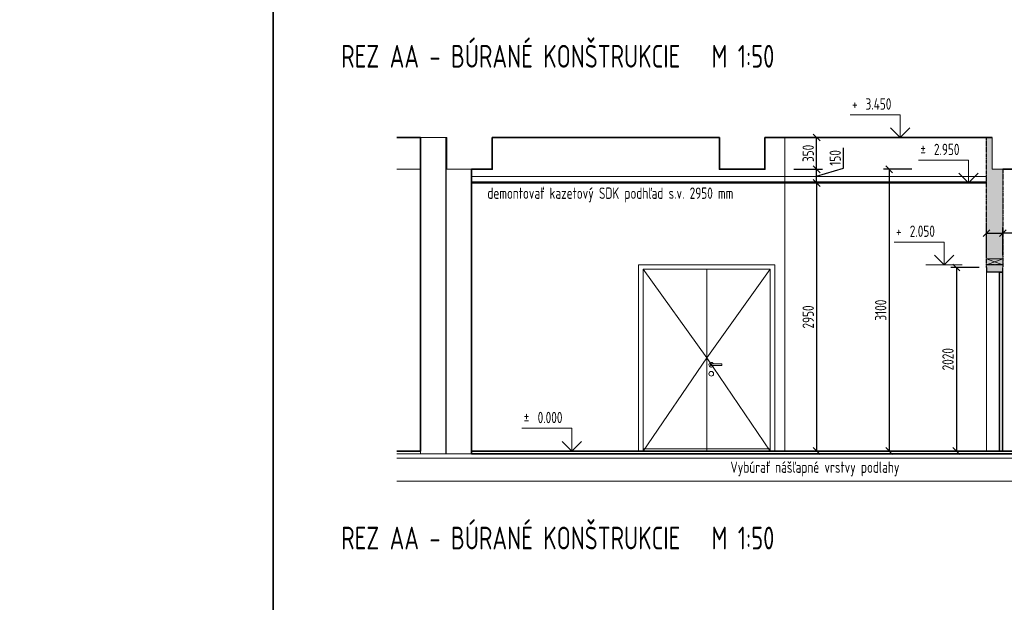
# Model space of a CAD drawing. Header units: inches. Extents: x -96941 to 10978768, y -673 to 1070890.
# Tile 3 of 256: x 993 to 11828, y 48105 to 54516. Entities that reach past the tile are written whole.
import ezdxf
from ezdxf import colors
from ezdxf.entities.mleader import LeaderData, LeaderLine
from ezdxf.enums import TextEntityAlignment as Align
from ezdxf.math import Vec2, Vec3

# ---------------------------------------------------------------- set-up
doc = ezdxf.new("R2010")
doc.units = ezdxf.units.IN
doc.linetypes.add('Demolished', pattern=[4.8, 3.2, -1.6])
doc.layers.get('Defpoints').update_dxf_attribs({"color": 6, "lineweight": 9})
for name, color, linetype, lineweight in [('!_A_01_TENKÁ', 8, 'Continuous', 13), ('!_A_02_HRUBÁ', 255, 'Continuous', 35), ('!_A_21_KÓTY', 3, 'Continuous', 9), ('!_A_22_PLAVÁK', 110, 'Continuous', 9), ('A-DOOR', 31, 'Continuous', 18), ('A-DOOR-FRAM', 31, 'Continuous', 25)]:
    doc.layers.add(name, color=color, linetype=linetype, lineweight=lineweight)
doc.layers.add('!_A_51_BÚRACIE PRÁCE', color=40, linetype='Continuous', lineweight=13, true_color=0xffbf00)
doc.styles.add('Iso CP', font='isocp.shx', dxfattribs={"width": 0.8})
doc.dimstyles.new('1-50', dxfattribs={"dimscale": 50, "dimtxt": 2.5, "dimasz": 1.5, "dimexe": 1.25, "dimexo": 1, "dimtad": 1, "dimdec": 0, "dimrnd": 5, "dimdsep": 46, "dimtxsty": 'Iso CP', "dimblk1": 'OBLIQUE', "dimblk2": 'OBLIQUE', "dimsah": 1, "dimcen": 2.5, "dimclrt": 4, "dimadec": 0, "dimazin": 0, "dimtfac": 1, "dimtdec": 0, "dimtmove": 1, "dimatfit": 3, "dimldrblk": 'OBLIQUE', "dimfxl": 5, "dimfxlon": 1, "dimtfill": 1, "dimtolj": 1, "dimtzin": 0, "dimarcsym": 0})

# ---------------------------------------------------------------- blocks, each defined once
blk = doc.blocks.new('rámik')
at = {"layer": '!_A_02_HRUBÁ'}
blk.add_lwpolyline([(-36750, 21000), (0, 21000), (0, 0), (-36750, 0)], close=True, dxfattribs=at)
blk = doc.blocks.new('_Oblique')
at = {"color": 0, "linetype": 'ByBlock', "lineweight": -2}
blk.add_line((-0.5, -0.5), (0.5, 0.5), dxfattribs=at)
blk = doc.blocks.new('*D1247')
at = {"layer": '!_A_21_KÓTY', "color": 0, "lineweight": -2, "transparency": 16777216}
for p, q in [((10811, 52870), (10499, 52870)), ((10561, 52870), (10561, 49770)), ((10311, 49770), (10624, 49770))]:
    blk.add_line(p, q, dxfattribs=at)
at = {"layer": 'Defpoints', "color": 0, "transparency": 16777216}
for p in [(11813, 52870), (5963, 49770), (10561, 49770)]:
    blk.add_point(p, dxfattribs=at)
at = {"layer": '!_A_21_KÓTY', "color": 0, "lineweight": -2, "transparency": 16777216, "xscale": 75, "yscale": 75, "zscale": 75}
for p, rotation in [((10561, 52870), 90), ((10561, 49770), 270)]:
    blk.add_blockref('_Oblique', p, dxfattribs=dict(at, rotation=rotation))
at = {"layer": '!_A_21_KÓTY', "color": 4, "transparency": 16777216, "insert": (10468, 51320), "char_height": 125, "attachment_point": 5, "rotation": 90, "style": 'Iso CP', "bg_fill": 3, "box_fill_scale": 1.1, "bg_fill_color": 256, "bg_fill_true_color": 13158600, "bg_fill_transparency": 0}
blk.add_mtext('\\A1;3100', dxfattribs=at)
blk = doc.blocks.new('*D1248')
at = {"layer": '!_A_21_KÓTY', "color": 0, "lineweight": -2, "transparency": 16777216}
for p, q in [((11551, 51790), (11239, 51790)), ((11301, 51790), (11301, 49770)), ((11551, 49770), (11239, 49770))]:
    blk.add_line(p, q, dxfattribs=at)
at = {"layer": 'Defpoints', "color": 0, "transparency": 16777216}
for p in [(11633, 51790), (11301, 49770), (11813, 49770)]:
    blk.add_point(p, dxfattribs=at)
at = {"layer": '!_A_21_KÓTY', "color": 0, "lineweight": -2, "transparency": 16777216, "xscale": 75, "yscale": 75, "zscale": 75}
for p, rotation in [((11301, 51790), 90), ((11301, 49770), 270)]:
    blk.add_blockref('_Oblique', p, dxfattribs=dict(at, rotation=rotation))
at = {"layer": '!_A_21_KÓTY', "color": 4, "transparency": 16777216, "insert": (11208, 50780), "char_height": 125, "attachment_point": 5, "rotation": 90, "style": 'Iso CP', "bg_fill": 3, "box_fill_scale": 1.1, "bg_fill_color": 256, "bg_fill_true_color": 13158600, "bg_fill_transparency": 0}
blk.add_mtext('\\A1;2020', dxfattribs=at)
blk = doc.blocks.new('*D1249')
at = {"layer": '!_A_21_KÓTY', "color": 0, "lineweight": -2, "transparency": 16777216}
for p, q in [((11633, 51920), (11633, 52231)), ((11813, 51920), (11813, 52231)), ((11633, 52168), (11813, 52168)), ((12140, 52168), (11813, 52168))]:
    blk.add_line(p, q, dxfattribs=at)
at = {"layer": 'Defpoints', "color": 0, "transparency": 16777216}
for p in [(11813, 52168), (11633, 51870), (11813, 51870)]:
    blk.add_point(p, dxfattribs=at)
at = {"layer": '!_A_21_KÓTY', "color": 0, "lineweight": -2, "transparency": 16777216, "xscale": 75, "yscale": 75, "zscale": 75, "rotation": 180}
blk.add_blockref('_Oblique', (11633, 52168), dxfattribs=at)
at = {"layer": '!_A_21_KÓTY', "color": 4, "transparency": 16777216, "insert": (12028, 52262), "char_height": 125, "attachment_point": 5, "style": 'Iso CP', "bg_fill": 3, "box_fill_scale": 1.1, "bg_fill_color": 256, "bg_fill_true_color": 13158600, "bg_fill_transparency": 0}
blk.add_mtext('\\A1;180', dxfattribs=at)
at = {"layer": '!_A_21_KÓTY', "color": 0, "lineweight": -2, "transparency": 16777216, "xscale": 75, "yscale": 75, "zscale": 75}
blk.add_blockref('_Oblique', (11813, 52168), dxfattribs=at)
blk = doc.blocks.new('*U1297')
at = {"linetype": 'Continuous'}
for p, q in [((-8745, 250), (-9295, 250)), ((-8745, 0), (-8745, 250)), ((-8745, 0), (-8851, 106)), ((-8745, 0), (-8639, 106)), ((-8945, 0), (-8545, 0))]:
    blk.add_line(p, q, dxfattribs=at)
at = {"color": 4, "linetype": 'Continuous', "style": 'Iso CP', "width": 0.8}
blk.add_text('%%P', height=125, dxfattribs=at).set_placement((-9244, 369), align=Align.MIDDLE_CENTER)
at = {"color": 4, "linetype": 'Continuous', "style": 'Iso CP', "width": 0.8, "flags": 8}
blk.add_attdef('VYSKKOT', text='', height=125, dxfattribs=at).set_placement((-8984, 369), align=Align.MIDDLE_CENTER)
blk = doc.blocks.new('*U1516')
at = {"linetype": 'Continuous'}
for p, q in [((-4380, 3200), (-4930, 3200)), ((-4380, 2950), (-4380, 3200)), ((-4380, 2950), (-4486, 3056)), ((-4380, 2950), (-4274, 3056)), ((-4580, 2950), (-4180, 2950))]:
    blk.add_line(p, q, dxfattribs=at)
at = {"color": 4, "linetype": 'Continuous', "style": 'Iso CP', "width": 0.8}
blk.add_text('%%P', height=125, dxfattribs=at).set_placement((-4879, 3319), align=Align.MIDDLE_CENTER)
at = {"color": 4, "linetype": 'Continuous', "style": 'Iso CP', "width": 0.8, "flags": 8}
blk.add_attdef('VYSKKOT', text='', height=125, dxfattribs=at).set_placement((-4619, 3319), align=Align.MIDDLE_CENTER)
blk = doc.blocks.new('*U1514')
at = {"linetype": 'Continuous'}
for p, q in [((-5132, 3700), (-5682, 3700)), ((-5132, 3450), (-5132, 3700)), ((-5132, 3450), (-5238, 3556)), ((-5132, 3450), (-5025, 3556)), ((-5332, 3450), (-4932, 3450))]:
    blk.add_line(p, q, dxfattribs=at)
at = {"color": 4, "linetype": 'Continuous', "style": 'Iso CP', "width": 0.8}
blk.add_text('+', height=125, dxfattribs=at).set_placement((-5630, 3819), align=Align.MIDDLE_CENTER)
at = {"color": 4, "linetype": 'Continuous', "style": 'Iso CP', "width": 0.8, "flags": 8}
blk.add_attdef('VYSKKOT', text='', height=125, dxfattribs=at).set_placement((-5370, 3819), align=Align.MIDDLE_CENTER)
blk = doc.blocks.new('*U1512')
at = {"linetype": 'Continuous'}
for p, q in [((-4648, 2300), (-5198, 2300)), ((-4648, 2050), (-4648, 2300)), ((-4648, 2050), (-4754, 2156)), ((-4648, 2050), (-4542, 2156)), ((-4848, 2050), (-4448, 2050))]:
    blk.add_line(p, q, dxfattribs=at)
at = {"color": 4, "linetype": 'Continuous', "style": 'Iso CP', "width": 0.8}
blk.add_text('+', height=125, dxfattribs=at).set_placement((-5147, 2419), align=Align.MIDDLE_CENTER)
at = {"color": 4, "linetype": 'Continuous', "style": 'Iso CP', "width": 0.8, "flags": 8}
blk.add_attdef('VYSKKOT', text='', height=125, dxfattribs=at).set_placement((-4887, 2419), align=Align.MIDDLE_CENTER)
blk = doc.blocks.new('*D1625')
at = {"layer": '!_A_21_KÓTY', "color": 0, "lineweight": -2, "transparency": 16777216}
for p, q in [((9513, 52720), (9826, 52720)), ((9763, 52720), (9763, 49770)), ((9513, 49770), (9826, 49770))]:
    blk.add_line(p, q, dxfattribs=at)
at = {"layer": 'Defpoints', "color": 0, "transparency": 16777216}
for p in [(5963, 52720), (5963, 49770), (9763, 49770)]:
    blk.add_point(p, dxfattribs=at)
at = {"layer": '!_A_21_KÓTY', "color": 0, "lineweight": -2, "transparency": 16777216, "xscale": 75, "yscale": 75, "zscale": 75}
for p, rotation in [((9763, 52720), 90), ((9763, 49770), 270)]:
    blk.add_blockref('_Oblique', p, dxfattribs=dict(at, rotation=rotation))
at = {"layer": '!_A_21_KÓTY', "color": 4, "transparency": 16777216, "insert": (9670, 51245), "char_height": 125, "attachment_point": 5, "rotation": 90, "style": 'Iso CP', "bg_fill": 3, "box_fill_scale": 1.1, "bg_fill_color": 256, "bg_fill_true_color": 13158600, "bg_fill_transparency": 0}
blk.add_mtext('\\A1;2950', dxfattribs=at)
blk = doc.blocks.new('*D1664')
at = {"layer": '!_A_21_KÓTY', "color": 0, "lineweight": -2, "transparency": 16777216}
for p, q in [((10060, 52884), (10060, 53106)), ((9763, 52795), (10060, 52884)), ((9513, 52870), (9826, 52870)), ((9763, 52720), (9763, 52870)), ((9513, 52720), (9826, 52720))]:
    blk.add_line(p, q, dxfattribs=at)
at = {"layer": 'Defpoints', "color": 0, "transparency": 16777216}
for p in [(9193, 52870), (9763, 52870), (5963, 52720)]:
    blk.add_point(p, dxfattribs=at)
at = {"layer": '!_A_21_KÓTY', "color": 0, "lineweight": -2, "transparency": 16777216, "xscale": 75, "yscale": 75, "zscale": 75}
for p, rotation in [((9763, 52870), 90), ((9763, 52720), 270)]:
    blk.add_blockref('_Oblique', p, dxfattribs=dict(at, rotation=rotation))
at = {"layer": '!_A_21_KÓTY', "color": 4, "transparency": 16777216, "insert": (9967, 52995), "char_height": 125, "attachment_point": 5, "rotation": 90, "style": 'Iso CP', "bg_fill": 3, "box_fill_scale": 1.1, "bg_fill_color": 256, "bg_fill_true_color": 13158600, "bg_fill_transparency": 0}
blk.add_mtext('\\A1;150', dxfattribs=at)
blk = doc.blocks.new('*D1665')
at = {"layer": '!_A_21_KÓTY', "color": 0, "lineweight": -2, "transparency": 16777216}
for p, q in [((9513, 53220), (9826, 53220)), ((9763, 52870), (9763, 53220)), ((9513, 52870), (9826, 52870))]:
    blk.add_line(p, q, dxfattribs=at)
at = {"layer": 'Defpoints', "color": 0, "transparency": 16777216}
for p in [(9193, 53220), (9193, 52870)]:
    blk.add_point(p, dxfattribs=at)
at = {"layer": '!_A_21_KÓTY', "color": 0, "lineweight": -2, "transparency": 16777216, "xscale": 75, "yscale": 75, "zscale": 75}
for p, rotation in [((9763, 53220), 90), ((9763, 52870), 270)]:
    blk.add_blockref('_Oblique', p, dxfattribs=dict(at, rotation=rotation))
at = {"layer": '!_A_21_KÓTY', "color": 4, "transparency": 16777216, "insert": (9670, 53045), "char_height": 125, "attachment_point": 5, "rotation": 90, "style": 'Iso CP', "bg_fill": 3, "box_fill_scale": 1.1, "bg_fill_color": 256, "bg_fill_true_color": 13158600, "bg_fill_transparency": 0}
blk.add_mtext('\\A1;350', dxfattribs=at)
at = {"layer": 'Defpoints', "color": 0, "transparency": 16777216}
blk.add_point((9763, 53220), dxfattribs=at)

msp = doc.modelspace()

# ---------------------------------------------------------------- hatches: boundary and pattern name
at = {"layer": '!_A_51_BÚRACIE PRÁCE', "linetype": 'Continuous'}
msp.add_hatch(color=256, dxfattribs=at).paths.add_polyline_path([(11693.243, 51789.627), (11813.243, 51789.627), (11813.243, 52869.627), (11693.243, 52869.627), (11693.243, 53219.627), (11633.243, 53219.627), (11633.243, 51789.627)])
at = {"layer": '!_A_51_BÚRACIE PRÁCE', "linetype": 'Continuous', "true_color": 0xffbf00}
for points in [[(11813.243, 51739.627), (11813.243, 51789.627), (11633.243, 51789.627), (11633.243, 51739.627)], [(11773.243, 49769.627), (11813.243, 49769.627), (11813.243, 51739.627), (11773.243, 51739.627), (11773.243, 51461.168)]]:
    msp.add_hatch(color=40, dxfattribs=at).paths.add_polyline_path(points)

# ---------------------------------------------------------------- linework, layer by layer
at = {"layer": '!_A_01_TENKÁ'}
for p, q in [((5144.615, 53219.627), (5693.243, 53219.627)), ((5403.243, 53219.627), (5403.243, 49739.627)), ((5683.243, 49739.627), (5683.243, 53219.627)), ((5685.09, 53219.627), (5685.09, 49739.627)), ((5693.243, 53219.627), (5693.243, 52869.627)), ((6193.243, 52869.627), (6193.243, 53219.627)), ((6193.243, 53219.627), (8693.084, 53219.627)), ((8693.084, 53219.627), (8693.084, 52869.627)), ((9193.084, 52869.627), (9193.084, 53219.627)), ((9193.084, 53219.627), (11693.243, 53219.627)), ((9413.243, 53219.627), (9413.243, 49769.627)), ((11693.243, 53219.627), (11693.243, 52869.627)), ((5403.243, 52869.627), (5144.615, 52869.627)), ((5693.243, 52869.627), (6193.243, 52869.627)), ((5963.243, 49739.627), (5963.243, 52869.627)), ((8693.084, 52869.627), (9193.084, 52869.627)), ((11693.243, 52869.627), (12193.243, 52869.627)), ((7803.243, 49769.627), (7803.243, 51819.627)), ((7803.243, 51819.627), (9303.243, 51819.627)), ((9303.243, 51819.627), (9303.243, 49769.627)), ((30493.844, 49739.627), (5144.615, 49739.627))]:
    msp.add_line(p, q, dxfattribs=at)
at = {"layer": '!_A_01_TENKÁ', "color": 7, "linetype": 'Demolished', "lineweight": 25}
for p, q in [((11633.243, 51789.627), (11633.243, 53219.627)), ((11813.243, 52869.627), (11813.243, 51789.627)), ((11813.243, 51819.627), (11633.243, 51819.627))]:
    msp.add_line(p, q, dxfattribs=at)
at = {"layer": '!_A_01_TENKÁ', "linetype": 'Continuous'}
msp.add_line((11633.243, 51819.627), (11813.243, 51819.627), dxfattribs=at)
at = {"layer": '!_A_01_TENKÁ', "color": 7, "lineweight": 25}
for p, q in [((5144.615, 49769.627), (5403.243, 49769.627)), ((5685.09, 49769.627), (5683.243, 49769.627)), ((5963.243, 49769.627), (13898.243, 49769.627))]:
    msp.add_line(p, q, dxfattribs=at)
at = {"layer": '!_A_01_TENKÁ', "color": 40, "true_color": 0xffbf00}
for points in [[(5963.243, 52792.127), (11633.243, 52792.127)], [(5963.243, 52732.127), (11633.243, 52732.127)]]:
    msp.add_lwpolyline(points, dxfattribs=at)
at = {"layer": '!_A_01_TENKÁ'}
for points in [[(5144.615, 49689.627), (30493.844, 49689.627)], [(5144.615, 49439.627), (30493.844, 49439.627)]]:
    msp.add_lwpolyline(points, dxfattribs=at)
at = {"layer": '!_A_02_HRUBÁ'}
for points in [[(5144.615, 49769.627), (5403.243, 49769.627), (5403.243, 53219.627), (5144.615, 53219.627)], [(5963.243, 52869.627), (6193.243, 52869.627), (6193.243, 53219.627), (8693.084, 53219.627), (8693.084, 52869.627), (9193.084, 52869.627), (9193.084, 53219.627), (11693.243, 53219.627)], [(11813.243, 52869.627), (12193.243, 52869.627), (12193.243, 53219.627), (14693.243, 53219.627), (14693.243, 52869.627), (15193.243, 52869.627), (15193.243, 53219.627), (17693.243, 53219.627), (17693.243, 52869.627), (17933.243, 52869.627)], [(5963.243, 52869.627), (5963.243, 49769.627), (11813.243, 49769.627)]]:
    msp.add_lwpolyline(points, dxfattribs=at)
at = {"layer": '!_A_02_HRUBÁ', "color": 40, "true_color": 0xffbf00}
msp.add_lwpolyline([(5963.243, 52719.627), (11633.243, 52719.627)], dxfattribs=at)
at = {"layer": '!_A_51_BÚRACIE PRÁCE', "color": 40, "lineweight": 35, "true_color": 0xffbf00}
msp.add_lwpolyline([(5963.243, 49769.627), (5963.243, 49739.627), (29253.243, 49739.627), (29253.243, 49769.627), (14128.243, 49769.627)], dxfattribs=at)
at = {"layer": 'A-DOOR', "linetype": 'Continuous', "lineweight": 18}
for p, q in [((7853.243, 51769.627), (8553.243, 50794.627)), ((7853.243, 51769.627), (7853.243, 49769.627)), ((8553.243, 51769.627), (7853.243, 51769.627)), ((9253.243, 51769.627), (8553.243, 50794.627)), ((8553.243, 49769.627), (8553.243, 51769.627)), ((9253.243, 51769.627), (8553.243, 51769.627)), ((8553.243, 51769.627), (8553.243, 49769.627)), ((9253.243, 49769.627), (9253.243, 51769.627)), ((8553.243, 50794.627), (7853.243, 49769.627)), ((8553.243, 50794.627), (9253.243, 49769.627)), ((8718.243, 50729.627), (8603.243, 50729.627)), ((8718.243, 50729.627), (8718.243, 50719.627)), ((8718.243, 50719.627), (8718.243, 50709.627)), ((8603.243, 50709.627), (8718.243, 50709.627)), ((7853.243, 49794.627), (9253.243, 49794.627)), ((7853.243, 49769.627), (7853.243, 49794.627)), ((9253.243, 49769.627), (9253.243, 49794.627))]:
    msp.add_line(p, q, dxfattribs=at)
at = {"layer": 'A-DOOR', "color": 7, "lineweight": 25}
for p, q in [((11773.243, 51739.627), (11773.243, 49769.627)), ((11773.243, 51739.627), (11813.243, 51739.627)), ((11813.243, 49769.627), (11813.243, 51739.627)), ((11773.243, 49769.627), (11813.243, 49769.627))]:
    msp.add_line(p, q, dxfattribs=at)
at = {"layer": 'A-DOOR', "linetype": 'Continuous', "lineweight": 18}
for centre, start, end in [((8603.243, 50719.627), 22.6551686, 180), ((8603.243, 50719.627), 180, 337.3448314), ((8603.243, 50619.627), 0, 180), ((8603.243, 50619.627), 180, 0)]:
    msp.add_arc(centre, 26, start, end, dxfattribs=at)
for points, knots in [([(8593.243, 50719.627), (8593.243, 50720.5), (8593.415, 50721.808), (8593.978, 50723.465), (8594.558, 50724.641), (8595.165, 50725.55), (8595.719, 50726.225), (8596.316, 50726.862), (8597.138, 50727.583), (8598.047, 50728.19), (8598.817, 50728.602), (8599.413, 50728.872), (8600.026, 50729.103), (8600.653, 50729.293), (8601.29, 50729.442), (8601.937, 50729.548), (8602.588, 50729.613), (8603.025, 50729.627), (8603.243, 50729.627)], [0, 0, 0, 0, 0.0833333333, 0.125, 0.1666666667, 0.2083333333, 0.2291666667, 0.25, 0.2916666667, 0.3333333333, 0.3541666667, 0.375, 0.3958333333, 0.4166666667, 0.4375, 0.4583333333, 0.4791666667, 0.5, 0.5, 0.5, 0.5]), ([(8603.243, 50709.627), (8603.025, 50709.627), (8602.588, 50709.641), (8601.937, 50709.705), (8601.29, 50709.812), (8600.653, 50709.961), (8600.026, 50710.151), (8599.413, 50710.382), (8598.817, 50710.652), (8598.239, 50710.96), (8597.683, 50711.306), (8596.973, 50711.815), (8596.316, 50712.391), (8595.719, 50713.029), (8595.165, 50713.704), (8594.558, 50714.613), (8593.978, 50715.789), (8593.415, 50717.445), (8593.243, 50718.754), (8593.243, 50719.627)], [0.5, 0.5, 0.5, 0.5, 0.5208333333, 0.5416666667, 0.5625, 0.5833333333, 0.6041666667, 0.625, 0.6458333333, 0.6666666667, 0.6875, 0.7083333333, 0.75, 0.7708333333, 0.7916666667, 0.8333333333, 0.875, 0.9166666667, 1, 1, 1, 1])]:
    msp.add_open_spline(points, degree=3, knots=knots, dxfattribs=at)
at = {"layer": 'A-DOOR-FRAM', "linetype": 'Continuous', "lineweight": 18}
for p, q in [((7803.243, 49769.627), (7803.243, 51819.627)), ((9303.243, 51819.627), (7803.243, 51819.627)), ((9303.243, 49769.627), (9303.243, 51819.627)), ((7853.243, 51769.627), (7853.243, 49769.627)), ((7853.243, 51769.627), (9253.243, 51769.627)), ((9253.243, 51769.627), (9253.243, 49769.627))]:
    msp.add_line(p, q, dxfattribs=at)
at = {"layer": 'A-DOOR-FRAM', "color": 7, "lineweight": 25}
for p, q in [((11633.243, 51789.627), (11633.243, 51739.627)), ((11813.243, 51739.627), (11633.243, 51739.627)), ((11813.243, 51739.627), (11813.243, 51789.627))]:
    msp.add_line(p, q, dxfattribs=at)
at = {"layer": 'A-DOOR-FRAM', "color": 40, "linetype": 'Continuous', "lineweight": 18, "true_color": 0xffbf00}
msp.add_line((11633.243, 49769.627), (11633.243, 51739.627), dxfattribs=at)

# ---------------------------------------------------------------- block references
at = {"layer": '!_A_01_TENKÁ'}
msp.add_blockref('rámik', (40530.377, 42064.999), dxfattribs=at)
at = {"layer": '!_A_22_PLAVÁK'}
msp.add_blockref('*U1514', (15813.243, 49769.627), dxfattribs=at).add_auto_attribs({'VYSKKOT': '3.450'})

# ---------------------------------------------------------------- texts
at = {"layer": '!_A_01_TENKÁ', "char_height": 250, "attachment_point": 1, "style": 'Iso CP'}
for insert in [(4530.377, 54238.675), (4530.377, 48937.235)]:
    msp.add_mtext_dynamic_manual_height_columns('REZ AA - BÚRANÉ KONŠTRUKCIE   M 1:50 ', width=4866.35327, gutter_width=1, heights=[0], dxfattribs=dict(at, insert=insert))

# ---------------------------------------------------------------- next in the draw order: dimensions: what is measured, and where the dimension line sits
at = {"layer": '!_A_21_KÓTY'}
dim = msp.add_linear_dim(base=(10561.334, 49769.627), p1=(11813.243, 52869.627), p2=(5963.243, 49769.627), angle=90, dimstyle='1-50', dxfattribs=at)
dim.commit()
dim.dimension.update_dxf_attribs({"geometry": '*D1247', "text_midpoint": (10467.584, 51319.627)})

# ---------------------------------------------------------------- next in the draw order: linework, layer by layer
at = {"layer": '!_A_51_BÚRACIE PRÁCE'}
msp.add_lwpolyline([(11813.243, 49769.627), (11813.243, 51789.627)], dxfattribs=at)

# ---------------------------------------------------------------- next in the draw order: block references
at = {"layer": '!_A_22_PLAVÁK'}
for name, values in [('*U1516', {'VYSKKOT': '2.950'}), ('*U1297', {'VYSKKOT': '0.000'})]:
    msp.add_blockref(name, (15813.243, 49769.627), dxfattribs=at).add_auto_attribs(values)

# ---------------------------------------------------------------- next in the draw order: texts
at = {"layer": '!_A_51_BÚRACIE PRÁCE', "insert": (6139.524, 52669.777), "char_height": 125, "attachment_point": 1, "style": 'Iso CP'}
msp.add_mtext_dynamic_manual_height_columns('demontovať kazetový SDK podhľad s.v. 2950 mm', width=3142.41367, gutter_width=1, heights=[0], dxfattribs=at)

# ---------------------------------------------------------------- next in the draw order: dimensions: what is measured, and where the dimension line sits
at = {"layer": '!_A_21_KÓTY'}
dim = msp.add_linear_dim(base=(11301.362, 49769.627), p1=(11633.243, 51789.627), p2=(11813.243, 49769.627), angle=90, dimstyle='1-50', dxfattribs=at)
dim.commit()
dim.dimension.update_dxf_attribs({"geometry": '*D1248', "text_midpoint": (11207.6, 50779.627)})

# ---------------------------------------------------------------- next in the draw order: linework, layer by layer
at = {"layer": '!_A_01_TENKÁ'}
for points in [[(11633.243, 51819.627), (11813.243, 51819.627), (11813.243, 51884.627), (11633.243, 51884.627), (11813.243, 51819.627)], [(11813.243, 51884.627), (11633.243, 51819.627)]]:
    msp.add_lwpolyline(points, dxfattribs=at)
at = {"layer": '!_A_51_BÚRACIE PRÁCE', "color": 40, "lineweight": 35, "true_color": 0xffbf00}
msp.add_lwpolyline([(13898.243, 49769.627), (5963.243, 49769.627)], dxfattribs=at)

# ---------------------------------------------------------------- next in the draw order: block references
at = {"layer": '!_A_22_PLAVÁK'}
msp.add_blockref('*U1512', (15813.243, 49769.627), dxfattribs=at).add_auto_attribs({'VYSKKOT': '2.050'})

# ---------------------------------------------------------------- next in the draw order: dimensions: what is measured, and where the dimension line sits
at = {"layer": '!_A_21_KÓTY'}
dim = msp.add_aligned_dim(p1=(5963.243, 52719.627), p2=(5963.243, 49769.627), distance=3800.179, dimstyle='1-50', dxfattribs=at)
dim.commit()
dim.dimension.update_dxf_attribs({"geometry": '*D1625', "text_midpoint": (9669.66, 51244.627)})
dim = msp.add_linear_dim(base=(11813.243, 52168.076), p1=(11633.243, 51869.627), p2=(11813.243, 51869.627), dimstyle='1-50', dxfattribs=at)
dim.commit()
dim.dimension.update_dxf_attribs({"geometry": '*D1249', "text_midpoint": (12028.384, 52140.15), "dimtype": 160})

# ---------------------------------------------------------------- next in the draw order: texts
at = {"layer": '!_A_51_BÚRACIE PRÁCE', "insert": (8814.042, 49654.764), "char_height": 125, "attachment_point": 1, "style": 'Iso CP'}
msp.add_mtext_dynamic_manual_height_columns('Vybúrať nášľapné vrstvy podlahy', width=2069.94441, gutter_width=1, heights=[0], dxfattribs=at)

# ---------------------------------------------------------------- next in the draw order: dimensions: what is measured, and where the dimension line sits
at = {"layer": '!_A_21_KÓTY'}
dim = msp.add_linear_dim(base=(9763.422, 52869.627), p1=(5963.243, 52719.627), p2=(9193.084, 52869.627), angle=90, dimstyle='1-50', dxfattribs=at)
dim.commit()
dim.dimension.update_dxf_attribs({"geometry": '*D1664', "text_midpoint": (9966.547, 52914.939)})

# ---------------------------------------------------------------- next in the draw order: leaders
at = {"layer": '!_A_51_BÚRACIE PRÁCE'}
ml = msp.add_multileader_mtext('Standard', dxfattribs=at)
ml.set_content('vybúranie dverí aj zárubne v priečke', color=256, style='Iso CP')
ml.set_leader_properties(color=256, linetype='ByLayer', lineweight=-1)
ml.build(insert=Vec2(0, 0))
ml.multileader.update_dxf_attribs({"text_left_attachment_type": 2, "text_right_attachment_type": 2, "dogleg_length": 2, "arrow_head_size": 125, "scale": 50})
ctx = ml.context
ctx.base_point, ctx.scale, ctx.char_height, ctx.arrow_head_size, ctx.landing_gap_size, ctx.plane_origin = Vec3(22801.179, 51166.623), 50, 125, 125, 50, Vec3(24963.172, 50483.459)
ctx.left_attachment, ctx.right_attachment, ctx.text_align_type = 2, 2, 2
notes = []
notes.append((ctx, [(0, (1, 1, 0), (24075.322, 51166.623), (-1, 0), 100, [(0, [(24368.243, 50850.197)], 0, [])])]))
ctx.mtext.insert, ctx.mtext.width, ctx.mtext.alignment, ctx.mtext.flow_direction = Vec3(23925.322, 51355.165), 1228.6423, 3, 5
for ctx, leaders in notes:
    for number, flags, end, landing, length, lines in leaders:
        leader = LeaderData()
        leader.index, (leader.has_last_leader_line, leader.has_dogleg_vector, leader.attachment_direction) = number, flags
        leader.last_leader_point, leader.dogleg_vector, leader.dogleg_length = Vec3(end), Vec3(landing), length
        for number, points, colour, breaks in lines:
            line = LeaderLine()
            line.index, line.vertices, line.color, line.breaks = number, Vec3.list(points), colors.encode_raw_color(colour), breaks
            leader.lines.append(line)
        ctx.leaders.append(leader)

# ---------------------------------------------------------------- next in the draw order: dimensions: what is measured, and where the dimension line sits
at = {"layer": '!_A_21_KÓTY'}
dim = msp.add_linear_dim(base=(9763.422, 53219.627), p1=(9193.084, 52869.627), p2=(9193.084, 53219.627), angle=90, dimstyle='1-50', dxfattribs=at)
dim.commit()
dim.dimension.update_dxf_attribs({"geometry": '*D1665', "text_midpoint": (9669.672, 53044.627)})

doc.saveas('drawing.dxf')
